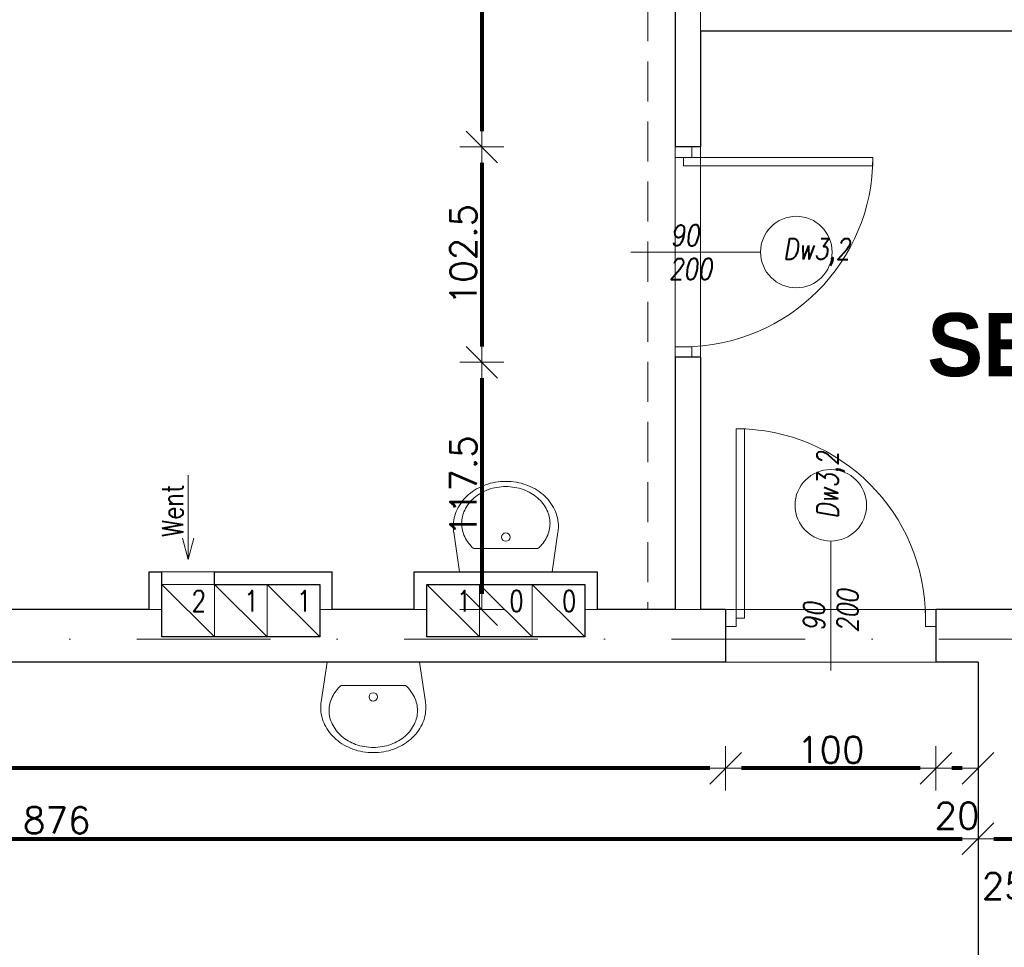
# Model space of a CAD drawing. Header units: metres. Extents: x 7408630 to 15602436, y 5561464 to 13303678.
# Tile 105 of 123: x 7411115 to 7411584, y 5566548 to 5566989. Entities that reach past the tile are written whole.
import ezdxf
from ezdxf.enums import TextEntityAlignment as Align

# ---------------------------------------------------------------- set-up
doc = ezdxf.new("R2010")
doc.units = ezdxf.units.M
doc.header["$MEASUREMENT"] = 0
doc.linetypes.add('DASHDOT', pattern=[25.4, 12.7, -6.35, 0, -6.35])
doc.linetypes.add('HIDDEN', pattern=[9.525, 6.35, -3.175])
for name, color, linetype, lineweight in [('!! 0_ Istn-sciany', 3, 'Continuous', 30), ('!! 0_ Istn-widok', 1, 'Continuous', 15), ('!! 0_ Opis', 8, 'Continuous', 13), ('!! 0_Istn-armatura', 6, 'Continuous', 9), ('!! 0_Istn-drzwi', 1, 'Continuous', 13), ('!! 0_Istn-went', 5, 'Continuous', 13), ('!! 0_Opis_pom', 9, 'Continuous', 13), ('!! 0_Osie', 1, 'DASHDOT', 13), ('!! 1_OPIS POM NOWE', 140, 'Continuous', 5), ('!! 2_drzwi opis', 151, 'Continuous', 9), ('!! wymiary osi', 250, 'Continuous', 5), ('0-osie-liniA', 14, 'DASHDOT', 5), ('Granica', 112, 'Continuous', 80)]:
    doc.layers.add(name, color=color, linetype=linetype, lineweight=lineweight)
doc.layers.add('Powierzchnia', color=140, linetype='Continuous', lineweight=5, plot=False)
doc.styles.add('50', font='ROMANS.shx', dxfattribs={"width": 0.8, "oblique": 10, "height": 10})
doc.styles.add('ARCHETYP', font='romans.shx', dxfattribs={"height": 15})
doc.styles.add('ARIAL', font='tahoma.ttf')
doc.styles.add('STYLE10', font='arialbd.ttf')
doc.styles.add('TXT', font='simplex.shx')
doc.dimstyles.new('DIM50', dxfattribs={"dimscale": 5, "dimtxt": 2, "dimasz": 1, "dimexe": 0, "dimexo": 0, "dimgap": 0.5, "dimtad": 1, "dimdec": 4, "dimrnd": 0.5, "dimdsep": 46, "dimtxsty": 'TXT', "dimblk": 'TICK1', "dimblk1": 'TICK1', "dimblk2": 'TICK1', "dimsah": 1, "dimcen": 0, "dimse1": 1, "dimse2": 1, "dimclrd": 1, "dimclre": 7, "dimclrt": 9, "dimadec": 0, "dimazin": 0, "dimtfac": 1, "dimtdec": 4, "dimtmove": 2, "dimatfit": 3, "dimldrblk": 'TICK1', "dimfxl": 1, "dimtolj": 1, "dimarcsym": 0})

# ---------------------------------------------------------------- blocks, each defined once
blk = doc.blocks.new('A$C578D6593')
for p, q in [((-26.36, 0), (-29.16, 18.76)), ((17.64, 0), (20.43, 18.76)), ((-19.63, 11), (10.9, 11)), ((-26.36, 0), (17.64, 0))]:
    blk.add_line(p, q)
blk.add_circle((-4.36, 16.5), 2)
for centre, radius, start, end in [((-4.36, 14), 29, 90, 109.6071), ((-4.36, 14), 29, 70.3929, 90), ((-5.67, 17.67), 25.11, 109.6071, 130.6955), ((-5.67, 19.17), 21.11, 109.6071, 130.6955), ((-4.36, 15.5), 25, 90, 109.6071), ((-4.36, 15.5), 25, 70.3929, 90), ((-3.06, 19.17), 21.11, 49.3045, 70.3929), ((-3.06, 17.67), 25.11, 49.3045, 70.3929), ((-7.68, 20), 22.03, 130.6955, 154.2825), ((-7.68, 21.5), 18.03, 130.6955, 154.2825), ((-1.05, 21.5), 18.03, 25.7175, 49.3045), ((-1.05, 20), 22.03, 25.7175, 49.3045), ((-10.79, 21.5), 18.58, 154.2825, 180), ((-10.79, 23), 14.58, 154.2825, 180), ((2.06, 23), 14.58, 0, 25.7175), ((2.06, 21.5), 18.58, 0, 25.7175), ((-10.79, 21.5), 18.58, 180, 188.4794), ((-10.79, 23), 14.58, 180, 205.7175), ((2.06, 23), 14.58, 334.2825, 0), ((2.06, 21.5), 18.58, 351.5206, 0), ((-7.68, 24.5), 18.03, 205.7175, 228.4823), ((-1.05, 24.5), 18.03, 311.5177, 334.2825)]:
    blk.add_arc(centre, radius, start, end)
blk = doc.blocks.new('BLOK OSI')
at = {"layer": '0-osie-liniA', "ltscale": 5}
blk.add_lwpolyline([(48639.25763, -195002.0883), (55442.2848, -195002.0883)], dxfattribs=at)
blk = doc.blocks.new('1_ok-opis')
blk.add_line((0, 111.61), (0, 50))
blk.add_circle((0, 128.61), 17)
at = {"style": '50', "oblique": 10, "width": 0.8}
for tag, rotation, p in [('NR', 90, (0, 128.61)), ('NR', 270, (0, 128.61)), ('SZEROKOŚĆ', 90, (-8, 78.29)), ('SZEROKOŚĆ', 270, (8, 78.29)), ('WYSOKOŚĆ', 270, (-8, 78.29)), ('WYSOKOŚĆ', 90, (8, 78.29))]:
    blk.add_attdef(tag, text='', height=10, rotation=rotation, dxfattribs=at).set_placement(p, align=Align.MIDDLE)
blk = doc.blocks.new('TICK1')
at = {"color": 0}
for p, q in [((0, -1.4), (0, 1.4)), ((0, 0), (-1, 0))]:
    blk.add_line(p, q, dxfattribs=at)
at = {"color": 2}
blk.add_line((-1, -1), (1, 1), dxfattribs=at)
blk = doc.blocks.new('*D502')
at = {"layer": '!! wymiary osi', "color": 1, "lineweight": -2, "transparency": 16777216}
blk.add_line((71376.92, -195035.52), (72237.92, -195035.52), dxfattribs=at)
at = {"layer": 'DEFPOINTS', "color": 0, "transparency": 16777216}
for p in [(71369.42, -194951.59), (72245.42, -194951.59), (72245.42, -195035.52)]:
    blk.add_point(p, dxfattribs=at)
at = {"layer": '!! wymiary osi', "color": 1, "lineweight": -2, "transparency": 16777216, "xscale": 7.5, "yscale": 7.5, "zscale": 7.5, "rotation": 180}
blk.add_blockref('TICK1', (71369.42, -195035.52), dxfattribs=at)
at = {"layer": '!! wymiary osi', "color": 1, "lineweight": -2, "transparency": 16777216, "xscale": 7.5, "yscale": 7.5, "zscale": 7.5}
blk.add_blockref('TICK1', (72245.42, -195035.52), dxfattribs=at)
at = {"layer": '!! wymiary osi', "color": 9, "transparency": 16777216, "insert": (71807.42, -195026.77), "char_height": 12.5, "attachment_point": 5, "style": 'TXT'}
blk.add_mtext('\\A1;876', dxfattribs=at)
blk = doc.blocks.new('*D503')
at = {"layer": '!! wymiary osi', "color": 1, "lineweight": -2, "transparency": 16777216}
blk.add_line((72252.92, -195035.52), (72262.92, -195035.52), dxfattribs=at)
at = {"layer": 'DEFPOINTS', "color": 0, "transparency": 16777216}
for p in [(72270.42, -194944.59), (72245.42, -194951.59), (72270.42, -195035.52)]:
    blk.add_point(p, dxfattribs=at)
at = {"layer": '!! wymiary osi', "color": 1, "lineweight": -2, "transparency": 16777216, "xscale": 7.5, "yscale": 7.5, "zscale": 7.5, "rotation": 180}
blk.add_blockref('TICK1', (72245.42, -195035.52), dxfattribs=at)
at = {"layer": '!! wymiary osi', "color": 1, "lineweight": -2, "transparency": 16777216, "xscale": 7.5, "yscale": 7.5, "zscale": 7.5}
blk.add_blockref('TICK1', (72270.42, -195035.52), dxfattribs=at)
at = {"layer": '!! wymiary osi', "color": 9, "transparency": 16777216, "insert": (72257.92, -195058.02), "char_height": 12.5, "attachment_point": 5, "style": 'TXT'}
blk.add_mtext('\\A1;25', dxfattribs=at)
blk = doc.blocks.new('*D509')
at = {"layer": '!! wymiary osi', "color": 1, "lineweight": -2, "transparency": 16777216}
blk.add_line((72237.92, -195002), (72232.92, -195002), dxfattribs=at)
at = {"layer": 'DEFPOINTS', "color": 0, "transparency": 16777216}
for p in [(72225.42, -194970.84), (72245.42, -194970.84), (72225.42, -195002)]:
    blk.add_point(p, dxfattribs=at)
at = {"layer": '!! wymiary osi', "color": 1, "lineweight": -2, "transparency": 16777216, "xscale": 7.5, "yscale": 7.5, "zscale": 7.5, "rotation": 180}
blk.add_blockref('TICK1', (72225.42, -195002), dxfattribs=at)
at = {"layer": '!! wymiary osi', "color": 1, "lineweight": -2, "transparency": 16777216, "xscale": 7.5, "yscale": 7.5, "zscale": 7.5}
blk.add_blockref('TICK1', (72245.42, -195002), dxfattribs=at)
at = {"layer": '!! wymiary osi', "color": 9, "transparency": 16777216, "insert": (72235.42, -195024.5), "char_height": 12.5, "attachment_point": 5, "style": 'TXT'}
blk.add_mtext('\\A1;20', dxfattribs=at)
blk = doc.blocks.new('*D510')
at = {"layer": '!! wymiary osi', "color": 1, "lineweight": -2, "transparency": 16777216}
blk.add_line((72217.92, -195002), (72132.92, -195002), dxfattribs=at)
at = {"layer": 'DEFPOINTS', "color": 0, "transparency": 16777216}
for p in [(72125.42, -194970.84), (72225.42, -194970.84), (72125.42, -195002)]:
    blk.add_point(p, dxfattribs=at)
at = {"layer": '!! wymiary osi', "color": 1, "lineweight": -2, "transparency": 16777216, "xscale": 7.5, "yscale": 7.5, "zscale": 7.5, "rotation": 180}
blk.add_blockref('TICK1', (72125.42, -195002), dxfattribs=at)
at = {"layer": '!! wymiary osi', "color": 1, "lineweight": -2, "transparency": 16777216, "xscale": 7.5, "yscale": 7.5, "zscale": 7.5}
blk.add_blockref('TICK1', (72225.42, -195002), dxfattribs=at)
at = {"layer": '!! wymiary osi', "color": 9, "transparency": 16777216, "insert": (72175.42, -194993.25), "char_height": 12.5, "attachment_point": 5, "style": 'TXT'}
blk.add_mtext('\\A1;100', dxfattribs=at)
blk = doc.blocks.new('*D511')
at = {"layer": '!! wymiary osi', "color": 1, "lineweight": -2, "transparency": 16777216}
blk.add_line((72117.92, -195002), (71376.92, -195002), dxfattribs=at)
at = {"layer": 'DEFPOINTS', "color": 0, "transparency": 16777216}
for p in [(71369.42, -194970.84), (72125.42, -194970.84), (71369.42, -195002)]:
    blk.add_point(p, dxfattribs=at)
at = {"layer": '!! wymiary osi', "color": 1, "lineweight": -2, "transparency": 16777216, "xscale": 7.5, "yscale": 7.5, "zscale": 7.5, "rotation": 180}
blk.add_blockref('TICK1', (71369.42, -195002), dxfattribs=at)
at = {"layer": '!! wymiary osi', "color": 1, "lineweight": -2, "transparency": 16777216, "xscale": 7.5, "yscale": 7.5, "zscale": 7.5}
blk.add_blockref('TICK1', (72125.42, -195002), dxfattribs=at)
at = {"layer": '!! wymiary osi', "color": 9, "transparency": 16777216, "insert": (71747.42, -194993.25), "char_height": 12.5, "attachment_point": 5, "style": 'TXT'}
blk.add_mtext('\\A1;756', dxfattribs=at)
blk = doc.blocks.new('*D514')
at = {"layer": '!! wymiary osi', "color": 1, "lineweight": -2, "transparency": 16777216}
blk.add_line((72009.52, -194489.09), (72009.52, -194699.09), dxfattribs=at)
at = {"layer": 'DEFPOINTS', "color": 0, "transparency": 16777216}
for p in [(72101.42, -194481.59), (72009.52, -194706.59), (72101.42, -194706.59)]:
    blk.add_point(p, dxfattribs=at)
at = {"layer": '!! wymiary osi', "color": 1, "lineweight": -2, "transparency": 16777216, "xscale": 7.5, "yscale": 7.5, "zscale": 7.5}
for p, rotation in [((72009.52, -194481.59), 90), ((72009.52, -194706.59), 270)]:
    blk.add_blockref('TICK1', p, dxfattribs=dict(at, rotation=rotation))
at = {"layer": '!! wymiary osi', "color": 9, "transparency": 16777216, "insert": (72000.77, -194594.09), "char_height": 12.5, "attachment_point": 5, "rotation": 90, "style": 'TXT'}
blk.add_mtext('\\A1;225', dxfattribs=at)
blk = doc.blocks.new('*D515')
at = {"layer": '!! wymiary osi', "color": 1, "lineweight": -2, "transparency": 16777216}
blk.add_line((72009.52, -194714.09), (72009.52, -194801.51), dxfattribs=at)
at = {"layer": 'DEFPOINTS', "color": 0, "transparency": 16777216}
for p in [(72101.42, -194706.59), (72009.52, -194809.01), (72101.42, -194809.01)]:
    blk.add_point(p, dxfattribs=at)
at = {"layer": '!! wymiary osi', "color": 1, "lineweight": -2, "transparency": 16777216, "xscale": 7.5, "yscale": 7.5, "zscale": 7.5}
for p, rotation in [((72009.52, -194706.59), 90), ((72009.52, -194809.01), 270)]:
    blk.add_blockref('TICK1', p, dxfattribs=dict(at, rotation=rotation))
at = {"layer": '!! wymiary osi', "color": 9, "transparency": 16777216, "insert": (72000.77, -194757.8), "char_height": 12.5, "attachment_point": 5, "rotation": 90, "style": 'TXT'}
blk.add_mtext('\\A1;102.5', dxfattribs=at)
blk = doc.blocks.new('*D516')
at = {"layer": '!! wymiary osi', "color": 1, "lineweight": -2, "transparency": 16777216}
blk.add_line((72009.52, -194816.51), (72009.52, -194919.09), dxfattribs=at)
at = {"layer": 'DEFPOINTS', "color": 0, "transparency": 16777216}
for p in [(72101.42, -194809.01), (72009.52, -194926.59), (72101.42, -194926.59)]:
    blk.add_point(p, dxfattribs=at)
at = {"layer": '!! wymiary osi', "color": 1, "lineweight": -2, "transparency": 16777216, "xscale": 7.5, "yscale": 7.5, "zscale": 7.5}
for p, rotation in [((72009.52, -194809.01), 90), ((72009.52, -194926.59), 270)]:
    blk.add_blockref('TICK1', p, dxfattribs=dict(at, rotation=rotation))
at = {"layer": '!! wymiary osi', "color": 9, "transparency": 16777216, "insert": (72000.77, -194867.8), "char_height": 12.5, "attachment_point": 5, "rotation": 90, "style": 'TXT'}
blk.add_mtext('\\A1;117.5', dxfattribs=at)
blk = doc.blocks.new('A$C9c944097')
at = {"layer": '!! 0_ Istn-sciany'}
for p, q in [((724.5, -103.47213), (724.5, -328.47213)), ((736.5, -273.47213), (736.5, -328.47213)), ((724.5, -428.47213), (724.5, -548.47213)), ((736.5, -428.47213), (736.5, -548.47213)), ((687.5, -530.47213), (687.5, -548.47213)), ((681.5, -536.47213), (681.5, -561.47213)), ((748.5, -548.47213), (748.5, -573.47213)), ((848.5, -548.47213), (848.5, -573.47213)), ((868.5, -573.47213), (868.5, -1209.47213))]:
    blk.add_line(p, q, dxfattribs=at)
for points in [[(912.5, -273.47213), (736.5, -273.47213)], [(736.5, -328.47213), (724.5, -328.47213)], [(736.5, -428.47213), (724.5, -428.47213)], [(474.5, -548.47213), (474.5, -530.47213)], [(474.5, -530.47213), (480.5, -530.47213)], [(480.5, -561.47213), (480.5, -530.47213)], [(505.5, -530.47213), (561.5, -530.47213)], [(505.5, -536.47213), (505.5, -530.47213)], [(561.5, -548.47213), (561.5, -530.47213)], [(600.5, -548.47213), (600.5, -530.47213)], [(600.5, -530.47213), (687.5, -530.47213)], [(505.5, -536.47213), (555.5, -536.47213)], [(555.5, -536.47213), (555.5, -561.47213)], [(606.5, -561.47213), (606.5, -536.47213)], [(606.5, -536.47213), (681.5, -536.47213)], [(474.5, -548.47213), (261.5, -548.47213)], [(600.5, -548.47213), (561.5, -548.47213)], [(724.5, -548.47213), (687.5, -548.47213)], [(748.5, -548.47213), (736.5, -548.47213)], [(893.5, -548.47213), (848.5, -548.47213)], [(555.5, -561.47213), (480.5, -561.47213)], [(681.5, -561.47213), (606.5, -561.47213)], [(748.5, -573.47213), (255.5, -573.47213)], [(868.5, -573.47213), (848.5, -573.47213)]]:
    blk.add_lwpolyline(points, dxfattribs=at)
at = {"layer": '!! 0_ Istn-widok', "linetype": 'HIDDEN', "ltscale": 3}
for p, q in [((711.5, 26.52787), (711.5, -548.47213)), ((736.5, 26.52787), (736.5, -548.47213))]:
    blk.add_line(p, q, dxfattribs=at)
at = {"layer": '!! 0_ Istn-widok'}
for points in [[(474.5, -548.47213), (480.5, -548.47213)], [(561.5, -548.47213), (555.5, -548.47213)], [(600.5, -548.47213), (606.5, -548.47213)], [(687.5, -548.47213), (681.5, -548.47213)], [(736.5, -548.47213), (724.5, -548.47213)]]:
    blk.add_lwpolyline(points, dxfattribs=at)
at = {"layer": '!! 0_Istn-drzwi'}
for points in [[(732.5, -333.47213), (732.5, -328.47213), (724.5, -328.47213), (724.5, -333.47213)], [(818.5, -337.47213), (728.5, -337.47213), (728.5, -333.47213), (818.5, -333.47213)], [(732.5, -423.47213), (732.5, -428.47213), (724.5, -428.47213), (724.5, -423.47213)], [(757.5, -462.47213), (757.5, -552.47213), (753.5, -552.47213), (753.5, -462.47213)], [(753.5, -548.47213), (748.5, -548.47213), (748.5, -556.47213), (753.5, -556.47213)], [(843.5, -548.47213), (848.5, -548.47213), (848.5, -556.47213), (843.5, -556.47213)]]:
    blk.add_lwpolyline(points, close=True, dxfattribs=at)
for points in [[(753.5, -378.47213), (703.5, -378.47213)], [(798.5, -527.47213), (798.5, -577.47213)]]:
    blk.add_lwpolyline(points, dxfattribs=at)
for centre, start, end in [((728.5, -333.47213), 270, 0), ((753.5, -552.47213), 0, 90)]:
    blk.add_arc(centre, 90, start, end, dxfattribs=at)
at = {"layer": '!! 0_Istn-went'}
for points in [[(493, -484.51507), (493, -524.5616)], [(493, -524.5616), (490.32051, -514.5616)], [(493, -524.5616), (495.67949, -514.5616)], [(480.5, -530.47213), (505.5, -530.47213)], [(480.5, -536.47213), (505.5, -561.47213)], [(505.5, -536.47213), (530.5, -561.47213)], [(530.5, -536.47213), (555.5, -561.47213)], [(606.5, -536.47213), (631.5, -561.47213)], [(631.5, -536.47213), (656.5, -561.47213)], [(656.5, -536.47213), (681.5, -561.47213)]]:
    blk.add_lwpolyline(points, dxfattribs=at)
for points in [[(480.5, -561.47213), (505.5, -561.47213), (505.5, -536.47213), (480.5, -536.47213)], [(505.5, -561.47213), (530.5, -561.47213), (530.5, -536.47213), (505.5, -536.47213)], [(530.5, -561.47213), (555.5, -561.47213), (555.5, -536.47213), (530.5, -536.47213)], [(606.5, -561.47213), (631.5, -561.47213), (631.5, -536.47213), (606.5, -536.47213)], [(631.5, -561.47213), (656.5, -561.47213), (656.5, -536.47213), (631.5, -536.47213)], [(656.5, -561.47213), (681.5, -561.47213), (681.5, -536.47213), (656.5, -536.47213)]]:
    blk.add_lwpolyline(points, close=True, dxfattribs=at)
at = {"layer": 'Powierzchnia'}
for points in [[(-7.5, 27.77787), (724.5, 25.27787), (724.5, -548.47213), (687.5, -548.47213), (687.5, -530.47213), (600.5, -530.47213), (600.5, -548.47213), (561.5, -548.47213), (561.5, -530.47213), (474.5, -530.47213), (474.5, -548.47213), (261.5, -548.47213), (261.5, -530.47213), (174.5, -530.47213), (174.5, -548.47213), (111.5, -548.47213), (111.5, -530.47213), (-7.5, -530.47213)], [(736.5, -548.47213), (1167.5, -548.47213), (1167.5, -273.47213), (736.5, -273.47213)], [(-7.5, -573.47213), (868.5, -573.47213), (868.5, -1209.47213), (-7.5, -1209.47213)]]:
    blk.add_lwpolyline(points, close=True, dxfattribs=at)
at = {"layer": '!! 0_Istn-armatura', "xscale": -1}
blk.add_blockref('A$C578D6593', (639.63638, -530.47213), dxfattribs=at)
at = {"layer": '!! 0_Istn-armatura', "rotation": 180}
blk.add_blockref('A$C578D6593', (576.63638, -573.47213), dxfattribs=at)
at = {"layer": '!! 0_Osie'}
blk.add_blockref('BLOK OSI', (-48933.21142, 194439.57635), dxfattribs=at)
at = {"layer": '!! 2_drzwi opis'}
ref = blk.add_blockref('1_ok-opis', (653.50021, -378.47212), dxfattribs=dict(at, xscale=-1, rotation=269.9999963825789))
ref.add_attrib('WYSOKOŚĆ', '90 ', dxfattribs={"layer": '0', "height": 10, "rotation": 359.9999964, "style": '50', "oblique": 10, "width": 0.8}).set_placement((731.79106, -370.47213), align=Align.MIDDLE)
ref.add_attrib('SZEROKOŚĆ', '200', dxfattribs={"layer": '0', "height": 10, "rotation": 359.9999964, "style": '50', "oblique": 10, "width": 0.8}).set_placement((731.79106, -386.47213), align=Align.MIDDLE)
ref.add_attrib('NR', 'Dw3,2', dxfattribs={"layer": '0', "height": 10, "rotation": 359.9999964, "style": '50', "oblique": 10, "width": 0.8}).set_placement((791.70735, -378.47213), align=Align.MIDDLE)
ref = blk.add_blockref('1_ok-opis', (798.5, -627.47213), dxfattribs=dict(at, xscale=-1, rotation=359.9999963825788))
ref.add_attrib('WYSOKOŚĆ', '90 ', dxfattribs={"layer": '0', "height": 10, "rotation": 89.9999964, "style": '50', "oblique": 10, "width": 0.8}).set_placement((790.5, -549.18127), align=Align.MIDDLE)
ref.add_attrib('SZEROKOŚĆ', '200', dxfattribs={"layer": '0', "height": 10, "rotation": 89.9999964, "style": '50', "oblique": 10, "width": 0.8}).set_placement((806.5, -549.18127), align=Align.MIDDLE)
ref.add_attrib('NR', 'Dw3,2', dxfattribs={"layer": '0', "height": 10, "rotation": 89.9999964, "style": '50', "oblique": 10, "width": 0.8}).set_placement((798.5, -489.26499), align=Align.MIDDLE)
at = {"layer": '!! 0_ Opis', "style": 'STYLE10', "width": 0.95}
blk.add_text('SEGMENT "A"', height=30, dxfattribs=at).set_placement((844.39634, -437.48911))
at = {"layer": '!! 0_Istn-went', "style": 'ARCHETYP', "width": 0.8}
for s, rotation, p in [('Went', 90, (490.66977, -513.89184)), ('2', 0, (494.66143, -549.29459)), ('1', 0, (519.66143, -549.29459)), ('1', 0, (544.66143, -549.29459)), ('1', 0, (620.66143, -549.29459)), ('0', 0, (645.66143, -549.29459)), ('0', 0, (670.66143, -549.29459))]:
    blk.add_text(s, height=10, rotation=rotation, dxfattribs=at).set_placement(p)
at = {"layer": '!! 0_Opis_pom', "ltscale": 0.7, "style": 'ARIAL'}
for tag, p in [('B2,14', (2497.12282, -23.97252)), ('B2,12', (1965.56932, -35.77631)), ('B2,11', (1692.08817, -60.77765)), ('B2,16', (3818.15438, -63.71828)), ('B2,19.1', (5324.74708, -87.92078)), ('B2,17', (4129.82322, -93.25972)), ('B2,10', (1351.71035, -111.25665)), ('B2,15', (3189.46558, -109.69496)), ('B2,13', (2272.99389, -121.89624)), ('A2,5', (1075.52681, -127.78965)), ('B2,18', (4545.51277, -234.12017)), ('B2,19', (5775.76711, -239.42159)), ('A2,4', (318.83322, -329.3265)), ('A2.1', (994.53557, -353.44633)), ('B2.7', (3171.3557, -458.01164)), ('A2.2', (994.53557, -692.67095)), ('B2.2', (3599.26223, -690.3637)), ('B2,21', (4593.23787, -912.69388)), ('A2.3', (455.44717, -940.66614)), ('B2,9', (1798.58924, -939.09545)), ('B2,4', (3116.67143, -940.65712)), ('B2,3', (3297.35823, -941.16418)), ('B2,8', (2517.28573, -960.07338)), ('B2,20', (5834.09772, -965.70749)), ('B2.1', (3927.81794, -970.24709)), ('B2,5', (3309.56672, -1129.12418)), ('B2,6', (3122.36837, -1171.43557)), ('C2,2', (3435.86614, -1487.77973)), ('C2,1', (3957.73656, -2408.10352)), ('C2,3', (3457.72791, -2555.15039)), ('D1,1', (2554.19917, -3205.91504)), ('C2,4', (3866.78124, -3285.77383)), ('D1,4', (1780.27581, -3366.18103)), ('D1,6', (1380.86316, -3373.10994)), ('D1,3', (2098.36626, -3546.18257)), ('C2,5', (3178.15957, -3610.67242)), ('D1,5', (1914.6928, -3621.18339)), ('D1,2', (2201.15492, -3794.18451)), ('D1,7', (477.95048, -4408.76849)), ('D1,8', (338.43039, -4834.32895))]:
    blk.add_attdef(tag, text='', height=11.968, dxfattribs=at).set_placement(p, align=Align.MIDDLE_CENTER)
at = {"layer": '!! 1_OPIS POM NOWE', "style": 'ARIAL'}
for tag, p in [('C2.5B', (3593.7377, -3168.5911)), ('C2,5C', (3526.78796, -3281.02046)), ('C2.4', (3997.15534, -3347.99835)), ('E2,2', (2945.33506, -3413.31629)), ('C2,5A', (3566.4961, -3615.37865)), ('E2.9', (3984.52714, -3783.77287)), ('E2.7', (4645.53364, -3784.14655)), ('D1,2', (2903.25587, -3794.18451)), ('E2.2', (3405.83089, -4049.74196)), ('E2.8', (4380.36687, -4058.97571)), ('E2.6', (5154.87983, -4066.29138)), ('E2.1', (4427.07303, -4318.94156)), ('E2,3', (3401.59976, -4465.83792)), ('E2.4', (3758.95342, -4705.0924)), ('E2.5', (5238.11734, -4786.79525))]:
    blk.add_attdef(tag, text='', height=11.968, dxfattribs=at).set_placement(p, align=Align.MIDDLE_CENTER)
at = {"layer": '!! wymiary osi'}
for base, p1, p2, picture, middle in [((632.59581, -328.47213), (724.5, -103.47213), (724.5, -328.47213), '*D514', (623.84581, -215.97213)), ((632.59581, -430.89493), (724.5, -328.47213), (724.5, -430.89493), '*D515', (623.84581, -379.68353)), ((632.59581, -548.47213), (724.5, -430.89493), (724.5, -548.47213), '*D516', (623.84581, -489.68353))]:
    dim = blk.add_linear_dim(base=base, p1=p1, p2=p2, angle=90, dimstyle='DIM50', dxfattribs=at)
    dim.commit()
    dim.dimension.update_dxf_attribs({"geometry": picture, "text_midpoint": middle, "insert": (-71376.92327, 194378.11618)})
for base, p1, p2, picture, middle in [((893.5, -657.39929), (868.5, -573.47213), (893.5, -566.47213), '*D503', (881, -679.89929)), ((868.5, -657.39929), (-7.5, -573.47213), (868.5, -573.47213), '*D502', (430.5, -648.64929)), ((-7.5, -623.88662), (748.5, -592.71986), (-7.5, -592.71986), '*D511', (370.5, -615.13662)), ((748.5, -623.88662), (848.5, -592.71986), (748.5, -592.71986), '*D510', (798.5, -615.13662)), ((848.5, -623.88662), (868.5, -592.71986), (848.5, -592.71986), '*D509', (858.5, -646.38662))]:
    dim = blk.add_linear_dim(base=base, p1=p1, p2=p2, dimstyle='DIM50', dxfattribs=at)
    dim.commit()
    dim.dimension.update_dxf_attribs({"geometry": picture, "text_midpoint": middle, "insert": (-71376.92327, 194378.11618)})

msp = doc.modelspace()

# ---------------------------------------------------------------- block references
at = {"layer": 'Granica'}
msp.add_blockref('A$C9c944097', (7410702.59401, 5567256.9858), dxfattribs=at)

doc.saveas('drawing.dxf')
